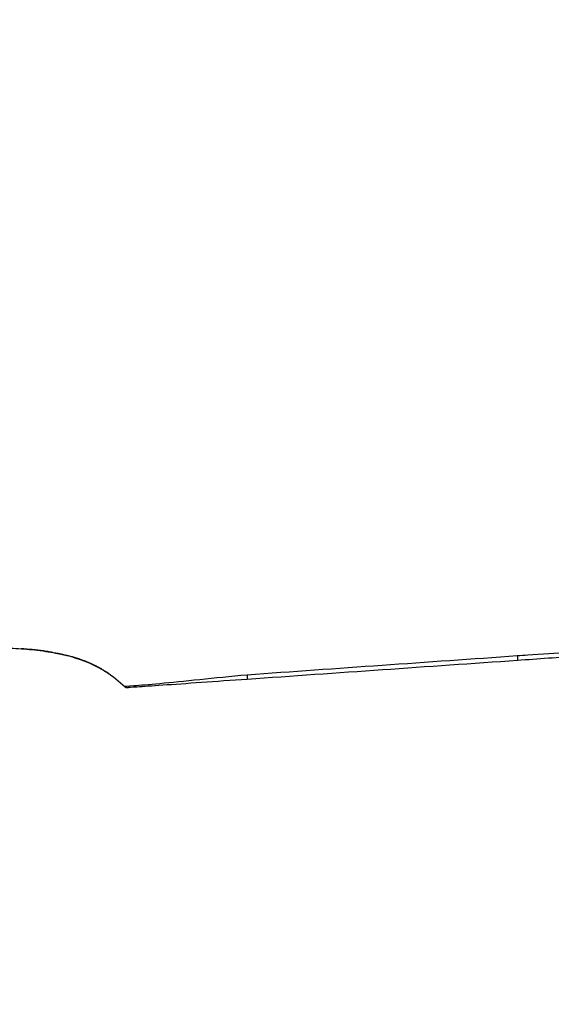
# Model space of a CAD drawing. Header units: millimetres. Extents: x -424979 to 718034, y -72486 to 344972.
# Tile 244 of 256: x 601393 to 601635, y 145181 to 145631. Entities that reach past the tile are written whole.
import ezdxf
from ezdxf import colors
from ezdxf.entities.mleader import LeaderData, LeaderLine
from ezdxf.math import Vec2, Vec3
from ezdxf.xclip import XClip

# ---------------------------------------------------------------- set-up
doc = ezdxf.new("R2010")
doc.units = ezdxf.units.MM
doc.header["$MEASUREMENT"] = 0
doc.header["$XCLIPFRAME"] = 0
doc.layers.add('IS_KLIM Opis_Średnice', color=7, linetype='Continuous', lineweight=9)
doc.layers.add('SKAN - RZUT_7_0_Nr_pióra__1', color=7, linetype='Continuous', lineweight=13)
doc.layers.add('IS_KLIM_urządzenia', color=3, linetype='Continuous')
doc.layers.add('Rysunki i obrazki', color=7, linetype='Continuous')
picture_1 = doc.add_image_def('image7.tif', size_in_pixel=(14115, 7016))

# ---------------------------------------------------------------- blocks, each defined once
blk = doc.blocks.new('Rysunek_7_7', base_point=(-247133.12, 120862.67))
at = {"layer": 'SKAN - RZUT_7_0_Nr_pióra__1', "color": 7, "lineweight": 13}
image = blk.add_image(picture_1, insert=(-306883.09, 91162.66), size_in_units=(119499.94, 59400.02), dxfattribs=at)
image.set_boundary_path([(-0.5, -0.5), (14114.5, 7015.5)])
blk = doc.blocks.new('G$CFEA986A8')
at = {"layer": 'IS_KLIM_urządzenia', "linetype": 'Continuous'}
for points, knots in [([(14.21, 200.54), (14.17, 199.53), (14.12, 197.84), (14.05, 195.45), (13.98, 193.38), (13.88, 191.32), (13.68, 188.56), (13.37, 185.89), (13.01, 183.93), (12.88, 183.33)], [0, 0, 0, 0, 0.174844, 0.294563, 0.414282, 0.534001, 0.653719, 0.893157, 1, 1, 1, 1]), ([(13.2, 185.01), (13.26, 185.37), (13.53, 187.14), (13.7, 188.92), (13.8, 190.33)], [0, 0, 0, 0, 0.205915, 1, 1, 1, 1]), ([(9.04, 173.7), (9.64, 174.6), (10.17, 175.55), (11.68, 178.7), (12.38, 180.96), (12.99, 183.86), (13.1, 184.44), (13.2, 185.01)], [0, 0, 0, 0, 0.27031, 0.27031, 0.856348, 0.856348, 1, 1, 1, 1]), ([(12.9, 183.43), (12.87, 183.23), (12.78, 182.78), (12.61, 181.92), (12.45, 181.22), (12.25, 180.45), (11.92, 179.33), (11.37, 177.81), (10.52, 175.99), (9.02, 173.44), (7.61, 171.66), (6.52, 170.55)], [0, 0, 0, 0, 0.131561, 0.187092, 0.238012, 0.287017, 0.336427, 0.442316, 0.562752, 0.698039, 1, 1, 1, 1]), ([(6.65, 170.69), (6.65, 170.69), (6.7, 170.09), (6.87, 167.77), (7, 166.06), (7.4, 161.8), (7.67, 159.23), (8.26, 153.53), (8.57, 150.5), (8.86, 147.39)], [0, 0, 0, 0, 0.25, 0.25, 0.5, 0.5, 0.75, 0.75, 1, 1, 1, 1]), ([(7.97, 147.33), (7.76, 150.33), (7.55, 153.27), (7.16, 158.8), (6.99, 161.31), (6.7, 165.47), (6.58, 167.12), (6.43, 169.36), (6.39, 169.93), (6.39, 169.93)], [0, 0, 0, 0, 0.25, 0.25, 0.5, 0.5, 0.75, 0.75, 1, 1, 1, 1]), ([(8.86, 147.39), (8.75, 147.38), (8.64, 147.38), (8.43, 147.36), (8.34, 147.36), (8.18, 147.34), (8.12, 147.34), (8.03, 147.33), (8, 147.33), (7.97, 147.33), (7.97, 147.33), (7.97, 147.33)], [0, 0, 0, 0, 0.230435, 0.230435, 0.460869, 0.460869, 0.691304, 0.691304, 0.881057, 0.881057, 1, 1, 1, 1]), ([(8.86, 147.39), (8.86, 147.39), (8.86, 147.39), (8.86, 147.39), (8.86, 147.39), (8.86, 147.39)], [0, 0, 0, 0, 0.629495, 0.629495, 1, 1, 1, 1]), ([(12.48, 96.01), (12.48, 96.01), (12.48, 96.01), (12.53, 95.35), (12.58, 94.68), (12.81, 91.36), (13, 88.7), (13.23, 85.45), (13.27, 84.85), (13.31, 84.26)], [0, 0, 0, 0, 0.000005, 0.000005, 0.169628, 0.169628, 0.84812, 0.84812, 1, 1, 1, 1])]:
    blk.add_open_spline(points, degree=3, knots=knots, dxfattribs=at)
for points in [[(13.25, 185.33), (13.23, 185.23), (13.22, 185.12), (13.2, 185.01)], [(10.41, 176.07), (10.45, 176.13), (10.48, 176.2), (10.52, 176.27)], [(6.65, 170.69), (6.47, 170.49), (6.37, 170.21), (6.39, 169.93)], [(11.56, 95.97), (10.36, 113.09), (9.16, 130.21), (7.97, 147.33)], [(8.86, 147.39), (10.07, 130.27), (11.28, 113.14), (12.48, 96.01)], [(12.48, 96.01), (11.99, 95.98), (11.56, 95.96), (11.56, 95.97)], [(12.38, 84.21), (12.11, 88.13), (11.83, 92.05), (11.56, 95.97)]]:
    blk.add_open_spline(points, degree=3, dxfattribs=at)

msp = doc.modelspace()

# ---------------------------------------------------------------- block references
at = {"layer": 'IS_KLIM_urządzenia', "xscale": 2.4, "yscale": 2.4, "zscale": 2.4, "rotation": 89.99999999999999}
msp.add_blockref('G$CFEA986A8', (601850.12, 145310.66), dxfattribs=at)
at = {"layer": 'Rysunki i obrazki', "color": 151, "linetype": 'Continuous', "lineweight": 20, "true_color": 0x80c2ff}
ref = msp.add_blockref('Rysunek_7_7', (578150.82, 164030.11), dxfattribs=at)
XClip(ref).set_block_clipping_path([(-306883.0907464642, 91162.6626359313), (-187383.1463020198, 150562.679302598)])

# ---------------------------------------------------------------- next in the draw order: leaders
at = {"layer": 'IS_KLIM Opis_Średnice', "ltscale": 30}
ml = msp.add_multileader_mtext('Standard', dxfattribs=at)
ml.set_content('{\\fArial|b0|i0|c238|p0;\\C7;Odprowadzenie skroplin (przewód tłoczny) od klimatyzatora zastosować pompkę skroplin. W związku z brakiiem w pobliżu istenijącego pionu kanalizacyji sanitarnej skropliny z klimatyzacji zaleca się odprowadzić na zewnątrz budynku. W tym celu należy zamontować rurę odpływową, która skieruje wodę do rynny lub specjalnego zbiornika. Należy pamiętać o regularnym opróżnianiu zbiornika, aby zapobiec jego przepełnieniu. Ustalić bezpośrednio z Inwestrem podczas  robót budowlanych.  }', color=256)
ml.set_leader_properties()
ml.build(insert=Vec2(0, 0))
ml.multileader.update_dxf_attribs({"text_left_attachment_type": 6, "text_right_attachment_type": 6, "dogleg_length": 0.36})
ctx = ml.context
ctx.base_point, ctx.char_height, ctx.plane_origin, ctx.plane_y_axis = Vec3(592315.09, 142106.44), 250, Vec3(601974.97, 148891.28), Vec3(0, -1)
ctx.left_attachment, ctx.right_attachment = 6, 6
notes = []
notes.append((ctx, [(1, (1, 1, 0), (592314.73, 142106.44), (1, 0), 0.36, [(0, [(590046.7, 146672.15)], 256, [])])]))
ctx.mtext.insert, ctx.mtext.width, ctx.mtext.flow_direction = Vec3(592317.09, 142429.94), 11099.9713, 5
ctx.mtext.has_bg_fill, ctx.mtext.bg_color, ctx.mtext.bg_scale_factor, ctx.mtext.bg_transparency, ctx.mtext.use_window_bg_color = 1, -939524096, 1.5, 0, 1
for ctx, leaders in notes:
    for number, flags, end, landing, length, lines in leaders:
        leader = LeaderData()
        leader.index, (leader.has_last_leader_line, leader.has_dogleg_vector, leader.attachment_direction) = number, flags
        leader.last_leader_point, leader.dogleg_vector, leader.dogleg_length = Vec3(end), Vec3(landing), length
        for number, points, colour, breaks in lines:
            line = LeaderLine()
            line.index, line.vertices, line.color, line.breaks = number, Vec3.list(points), colors.encode_raw_color(colour), breaks
            leader.lines.append(line)
        ctx.leaders.append(leader)

doc.saveas('drawing.dxf')
